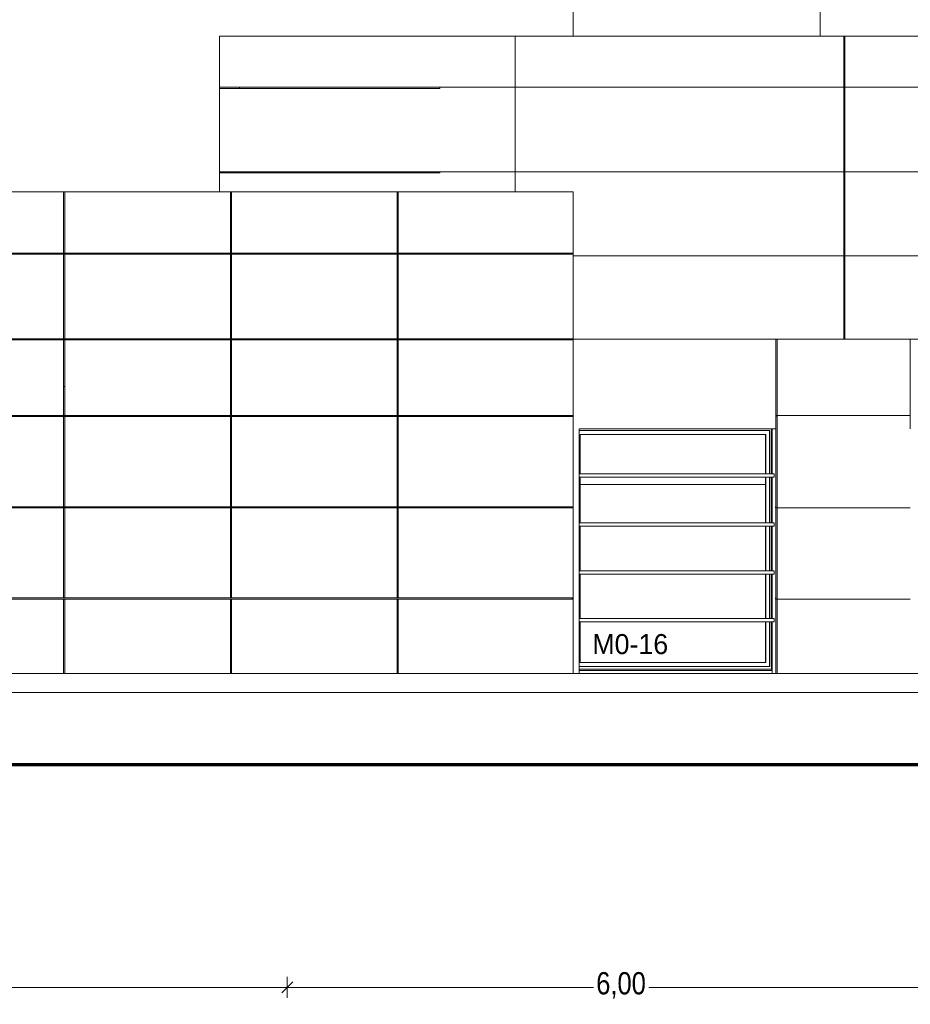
# Model space of a CAD drawing. Header units: millimetres. Extents: x 52659 to 1698020, y -10054 to 104697.
# Tile 28 of 223: x 147717 to 155721, y 3006 to 11855. Entities that reach past the tile are written whole.
import ezdxf

# ---------------------------------------------------------------- set-up
doc = ezdxf.new("R2010")
doc.units = ezdxf.units.MM
doc.header["$MEASUREMENT"] = 0
for name, color, linetype in [('00-00 nomenclature fenetres amphi 300', 7, 'Continuous'), ('01-01 Terrain 3D.Terrain', 7, 'Continuous'), ('02-06 Poutre.Construction', 7, 'Continuous'), ('05-02 Cotation 200ème 100ème.Cotations', 7, 'Continuous'), ('08-01 2D Dessin général.2D', 7, 'Continuous'), ('A-GLAZ-____-OTLN.Modèle IFC', 7, 'Continuous'), ('A-WALL-____-OTLN.Modèle IFC', 7, 'Continuous'), ('IFC Calque.Modèle IFC', 7, 'Continuous')]:
    doc.layers.add(name, color=color, linetype=linetype)
doc.styles.add('STYLE_GENERE_3', font='ARIALN.TTF')
doc.styles.add('STYLE_GENERE_5', font='txt')
doc.dimstyles.new('STYLE_GENERE__1', dxfattribs={"dimtxt": 200, "dimasz": 95, "dimexe": 0.18, "dimexo": 100, "dimgap": 0, "dimtad": 0, "dimlfac": 0.001, "dimzin": 0, "dimdsep": 46, "dimtxsty": 'STYLE_GENERE_3', "dimblk": 'ARROWHEAD_6', "dimblk1": 'ARROWHEAD_6', "dimblk2": 'ARROWHEAD_6', "dimcen": 0.09, "dimclrd": 7, "dimclre": 7, "dimclrt": 7, "dimazin": 0, "dimtfac": 1, "dimtdec": 4, "dimtmove": 2, "dimatfit": 3, "dimfxl": 1, "dimtolj": 1, "dimtzin": 0, "dimarcsym": 0})
doc.dimstyles.new('STYLE_GENERE__2', dxfattribs={"dimtxt": 200, "dimasz": 95, "dimexe": 0.18, "dimexo": 100, "dimgap": 0, "dimtad": 0, "dimlfac": 0.001, "dimzin": 0, "dimdsep": 46, "dimtxsty": 'STYLE_GENERE_3', "dimblk": 'ARROWHEAD_6', "dimblk1": 'ARROWHEAD_6', "dimblk2": 'ARROWHEAD_6', "dimcen": 0.09, "dimclrd": 7, "dimclre": 7, "dimclrt": 7, "dimazin": 0, "dimtfac": 1, "dimtdec": 4, "dimtmove": 0, "dimatfit": 3, "dimfxl": 1, "dimtolj": 1, "dimtzin": 0, "dimarcsym": 0})
doc.dimstyles.new('STYLE_GENERE__3', dxfattribs={"dimtxt": 200, "dimasz": 95, "dimexe": 0.18, "dimexo": 0.0625, "dimgap": 0, "dimtad": 0, "dimtih": 1, "dimtoh": 1, "dimlfac": 0.001, "dimzin": 0, "dimdsep": 46, "dimtxsty": 'STYLE_GENERE_3', "dimblk": 'ARROWHEAD_6', "dimblk1": 'ARROWHEAD_6', "dimblk2": 'ARROWHEAD_6', "dimcen": 0.09, "dimclrd": 7, "dimclre": 7, "dimclrt": 7, "dimazin": 0, "dimtfac": 1, "dimtdec": 4, "dimtmove": 0, "dimatfit": 3, "dimfxl": 1, "dimtolj": 1, "dimtzin": 0, "dimarcsym": 0})

# ---------------------------------------------------------------- blocks, each defined once
blk = doc.blocks.new('Élément de coupe_31_1', base_point=(131932.7, 5158.1))
at = {"layer": 'A-WALL-____-OTLN.Modèle IFC', "color": 7, "linetype": 'Continuous', "lineweight": 18}
for p, q in [((147995.3, 5978.1), (147584.2, 5978.1)), ((148406.5, 5978.1), (147995.3, 5978.1)), ((148817.7, 5978.1), (148406.5, 5978.1)), ((149228.8, 5978.1), (148817.7, 5978.1)), ((149640, 5978.1), (149228.8, 5978.1)), ((150051.2, 5978.1), (149640, 5978.1)), ((150462.3, 5978.1), (150051.2, 5978.1)), ((150873.5, 5978.1), (150462.3, 5978.1)), ((151284.6, 5978.1), (150873.5, 5978.1)), ((151695.8, 5978.1), (151284.6, 5978.1)), ((152107, 5978.1), (151695.8, 5978.1)), ((152750.8, 5978.1), (152107, 5978.1)), ((153394.6, 5978.1), (152750.8, 5978.1)), ((154038.5, 5978.1), (153394.6, 5978.1)), ((154682.3, 5978.1), (154038.5, 5978.1)), ((155326.2, 5978.1), (154682.3, 5978.1)), ((155970, 5978.1), (155326.2, 5978.1)), ((147600.1, 5808.1), (148243.9, 5808.1)), ((148243.9, 5808.1), (148887.8, 5808.1)), ((148887.8, 5808.1), (149531.6, 5808.1)), ((149531.6, 5808.1), (150175.4, 5808.1)), ((150175.4, 5808.1), (150497.4, 5808.1)), ((150497.4, 5808.1), (150819.3, 5808.1)), ((150819.3, 5808.1), (151463.1, 5808.1)), ((151463.1, 5808.1), (151785, 5808.1)), ((151785, 5808.1), (152107, 5808.1)), ((152107, 5808.1), (152750.8, 5808.1)), ((152750.8, 5808.1), (153394.6, 5808.1)), ((153394.6, 5808.1), (154038.5, 5808.1)), ((154038.5, 5808.1), (154682.3, 5808.1)), ((154682.3, 5808.1), (155326.2, 5808.1)), ((155326.2, 5808.1), (155970, 5808.1))]:
    blk.add_line(p, q, dxfattribs=at)
blk = doc.blocks.new('Élément de coupe_32_1', base_point=(131932.7, 5158.1))
at = {"layer": 'A-WALL-____-OTLN.Modèle IFC', "color": 7, "linetype": 'Continuous', "lineweight": 9}
for p, q in [((152692.7, 8298.1), (152692.7, 8558.1)), ((146624.4, 8298.1), (148112.7, 8298.1)), ((148112.7, 8288.1), (146624.4, 8288.1)), ((148122.7, 8298.1), (149611, 8298.1)), ((149611, 8288.1), (148122.7, 8288.1)), ((149621, 8298.1), (151109.3, 8298.1)), ((151109.3, 8288.1), (149621, 8288.1)), ((151119.3, 8298.1), (152692.7, 8298.1)), ((152692.7, 8288.1), (151119.3, 8288.1)), ((152682.7, 8288.1), (152682.7, 8298.1)), ((152692.7, 8298.1), (152692.7, 8288.1)), ((152692.7, 7478.1), (152692.7, 8288.1)), ((146624.4, 7478.1), (148112.7, 7478.1)), ((148112.7, 7468.1), (146624.4, 7468.1)), ((148122.7, 7478.1), (149611, 7478.1)), ((149611, 7468.1), (148122.7, 7468.1)), ((149621, 7478.1), (151109.3, 7478.1)), ((151109.3, 7468.1), (149621, 7468.1)), ((151119.3, 7478.1), (152692.7, 7478.1)), ((152692.7, 7468.1), (151119.3, 7468.1)), ((152682.7, 7468.1), (152682.7, 7478.1)), ((152692.7, 7478.1), (152692.7, 7468.1)), ((152692.7, 6658.1), (152692.7, 7468.1)), ((146624.4, 6658.1), (148112.7, 6658.1)), ((148112.7, 6648.1), (146624.4, 6648.1)), ((148122.7, 6658.1), (149611, 6658.1)), ((149611, 6648.1), (148122.7, 6648.1)), ((149621, 6658.1), (151109.3, 6658.1)), ((151109.3, 6648.1), (149621, 6648.1)), ((151119.3, 6658.1), (152692.7, 6658.1)), ((152692.7, 6648.1), (151119.3, 6648.1)), ((152682.7, 6648.1), (152682.7, 6658.1)), ((152692.7, 6658.1), (152692.7, 6648.1)), ((152692.7, 5978.1), (152692.7, 6648.1))]:
    blk.add_line(p, q, dxfattribs=at)
blk = doc.blocks.new('Élément de coupe_35_1', base_point=(131932.7, 5158.1))
at = {"layer": 'IFC Calque.Modèle IFC', "color": 7, "linetype": 'Continuous', "lineweight": 5}
for p, q in [((148112.7, 8298.1), (148112.7, 8558.1)), ((148122.7, 8558.1), (148122.7, 8298.1)), ((148112.7, 7478.1), (148112.7, 8288.1)), ((148122.7, 8288.1), (148122.7, 7478.1)), ((148112.7, 6658.1), (148112.7, 7468.1)), ((148122.7, 7468.1), (148122.7, 6658.1)), ((148112.7, 5978.1), (148112.7, 6648.1)), ((148122.7, 6648.1), (148122.7, 5978.1))]:
    blk.add_line(p, q, dxfattribs=at)
at = {"layer": 'IFC Calque.Modèle IFC', "color": 7, "linetype": 'Continuous', "lineweight": 9}
for p, q in [((148122.7, 8298.1), (148112.7, 8298.1)), ((148112.7, 8288.1), (148122.7, 8288.1)), ((148122.7, 7478.1), (148112.7, 7478.1)), ((148112.7, 7468.1), (148122.7, 7468.1)), ((148122.7, 6658.1), (148112.7, 6658.1)), ((148112.7, 6648.1), (148122.7, 6648.1))]:
    blk.add_line(p, q, dxfattribs=at)
blk = doc.blocks.new('Élément de coupe_36_1', base_point=(131932.7, 5158.1))
at = {"layer": 'IFC Calque.Modèle IFC', "color": 7, "linetype": 'Continuous', "lineweight": 5}
for p, q in [((149611, 8298.1), (149611, 8558.1)), ((149621, 8558.1), (149621, 8298.1)), ((149611, 7478.1), (149611, 8288.1)), ((149621, 8288.1), (149621, 7478.1)), ((149611, 6658.1), (149611, 7468.1)), ((149621, 7468.1), (149621, 6658.1)), ((149611, 5978.1), (149611, 6648.1)), ((149621, 6648.1), (149621, 5978.1))]:
    blk.add_line(p, q, dxfattribs=at)
at = {"layer": 'IFC Calque.Modèle IFC', "color": 7, "linetype": 'Continuous', "lineweight": 9}
for p, q in [((149621, 8298.1), (149611, 8298.1)), ((149611, 8288.1), (149621, 8288.1)), ((149621, 7478.1), (149611, 7478.1)), ((149611, 7468.1), (149621, 7468.1)), ((149621, 6658.1), (149611, 6658.1)), ((149611, 6648.1), (149621, 6648.1))]:
    blk.add_line(p, q, dxfattribs=at)
blk = doc.blocks.new('Élément de coupe_37_1', base_point=(131932.7, 5158.1))
at = {"layer": 'IFC Calque.Modèle IFC', "color": 7, "linetype": 'Continuous', "lineweight": 5}
for p, q in [((151109.3, 8298.1), (151109.3, 8558.1)), ((151119.3, 8558.1), (151119.3, 8298.1)), ((151109.3, 7478.1), (151109.3, 8288.1)), ((151119.3, 8288.1), (151119.3, 7478.1)), ((151109.3, 6658.1), (151109.3, 7468.1)), ((151119.3, 7468.1), (151119.3, 6658.1)), ((151109.3, 5978.1), (151109.3, 6648.1)), ((151119.3, 6648.1), (151119.3, 5978.1))]:
    blk.add_line(p, q, dxfattribs=at)
at = {"layer": 'IFC Calque.Modèle IFC', "color": 7, "linetype": 'Continuous', "lineweight": 9}
for p, q in [((151119.3, 8298.1), (151109.3, 8298.1)), ((151109.3, 8288.1), (151119.3, 8288.1)), ((151119.3, 7478.1), (151109.3, 7478.1)), ((151109.3, 7468.1), (151119.3, 7468.1)), ((151119.3, 6658.1), (151109.3, 6658.1)), ((151109.3, 6648.1), (151119.3, 6648.1))]:
    blk.add_line(p, q, dxfattribs=at)
blk = doc.blocks.new('Élément de coupe_38_1', base_point=(131932.7, 5158.1))
at = {"layer": 'A-WALL-____-OTLN.Modèle IFC', "color": 7, "linetype": 'Continuous', "lineweight": 9}
for p, q in [((152746.7, 5978.1), (152746.7, 8178.1)), ((153069.3, 8178.1), (152746.7, 8178.1)), ((153402.9, 8178.1), (153069.3, 8178.1)), ((153734.7, 8178.1), (153402.9, 8178.1)), ((154064.6, 8178.1), (153734.7, 8178.1)), ((154392.1, 8178.1), (154064.6, 8178.1)), ((154392.1, 8178.1), (154513.1, 8178.1)), ((154478.6, 7773.1), (154478.6, 8178.1)), ((154513.1, 8178.1), (154513.1, 5978.1)), ((154478.6, 7333.1), (154478.6, 7743.1)), ((154511.2, 7478.1), (154511.2, 7468.1)), ((154513.1, 7478.1), (154511.2, 7478.1)), ((154513.1, 7468.1), (154511.2, 7468.1)), ((154513.1, 7478.1), (154513.1, 7468.1)), ((154478.6, 6903.1), (154478.6, 7303.1)), ((154478.6, 6473.1), (154478.6, 6873.1)), ((154511.2, 6658.1), (154511.2, 6648.1)), ((154513.1, 6658.1), (154511.2, 6658.1)), ((154513.1, 6648.1), (154511.2, 6648.1)), ((154513.1, 6658.1), (154513.1, 6648.1)), ((154478.6, 6009.4), (154478.6, 6443.1))]:
    blk.add_line(p, q, dxfattribs=at)
blk = doc.blocks.new('Élément de coupe_41_1', base_point=(131932.7, 5158.1))
at = {"layer": 'IFC Calque.Modèle IFC', "color": 7, "linetype": 'Continuous', "lineweight": 5}
for p, q in [((154514.1, 7478.1), (154514.1, 8983.1)), ((154523.7, 5978.1), (154523.7, 8983.1)), ((154514.1, 5978.1), (154514.1, 7468.1))]:
    blk.add_line(p, q, dxfattribs=at)
at = {"layer": 'IFC Calque.Modèle IFC', "color": 7, "linetype": 'Continuous', "lineweight": 9}
for p, q in [((154518.9, 8288.1), (154518.9, 8298.1)), ((154519, 8298.1), (154518.9, 8288.1)), ((154523.7, 8288.1), (154523.7, 8298.1)), ((154514.1, 7478.1), (154514.1, 7468.1)), ((154523.7, 7468.1), (154523.7, 7478.1)), ((154514.1, 6658.1), (154514.1, 6648.1)), ((154523.7, 6648.1), (154523.7, 6658.1))]:
    blk.add_line(p, q, dxfattribs=at)
blk = doc.blocks.new('Élément de coupe_46_1', base_point=(131932.7, 5158.1))
at = {"layer": 'A-GLAZ-____-OTLN.Modèle IFC', "color": 7, "linetype": 'Continuous', "lineweight": 18}
for p, q in [((152746.7, 8163.1), (154458.1, 8163.1)), ((154456.2, 8163.1), (154456.2, 7773.1)), ((154458.1, 8163.1), (154458.1, 7773.1)), ((154472.8, 8178.1), (154472.8, 7773.1)), ((152753.4, 7773.1), (152753.4, 8128.1)), ((152753.4, 8128.1), (154421.9, 8128.1)), ((154420.1, 7773.1), (154420.1, 8128.1)), ((154421.9, 8128.1), (154421.9, 7773.1)), ((152753.4, 7333.1), (152753.4, 7743.1)), ((154420.1, 7678.1), (154420.1, 7743.1)), ((154421.9, 7743.1), (154421.9, 7333.1)), ((154456.2, 7743.1), (154456.2, 7333.1)), ((154458.1, 7743.1), (154458.1, 7333.1)), ((154472.8, 7743.1), (154472.8, 7333.1)), ((152753.4, 7678.1), (154420.1, 7678.1)), ((154420.1, 7333.1), (154420.1, 7678.1)), ((152753.4, 6903.1), (152753.4, 7303.1)), ((154420.1, 6903.1), (154420.1, 7303.1)), ((154421.9, 7303.1), (154421.9, 6903.1)), ((154456.2, 7303.1), (154456.2, 6903.1)), ((154458.1, 7303.1), (154458.1, 6903.1)), ((154472.8, 7303.1), (154472.8, 6903.1)), ((152753.4, 6473.1), (152753.4, 6873.1)), ((154420.1, 6473.1), (154420.1, 6873.1)), ((154421.9, 6873.1), (154421.9, 6473.1)), ((154456.2, 6873.1), (154456.2, 6473.1)), ((154458.1, 6873.1), (154458.1, 6473.1)), ((154472.8, 6873.1), (154472.8, 6473.1)), ((152753.4, 6078.1), (152753.4, 6443.1)), ((154420.1, 6078.1), (154420.1, 6443.1)), ((154421.9, 6443.1), (154421.9, 6078.1)), ((154456.2, 6443.1), (154456.2, 6043.1)), ((154458.1, 6443.1), (154458.1, 6043.1)), ((154472.8, 6443.1), (154472.8, 6017.4)), ((154458.1, 6043.1), (152746.7, 6043.1)), ((152746.7, 6017.4), (154472.8, 6017.4)), ((154421.9, 6078.1), (152753.4, 6078.1)), ((154472.8, 6017.4), (154480.5, 6006.7)), ((152746.7, 6006.7), (154480.5, 6006.7)), ((154480.5, 6006.7), (154480.5, 5978.1))]:
    blk.add_line(p, q, dxfattribs=at)
blk = doc.blocks.new('Élément de coupe_62_1', base_point=(131932.7, 5158.1))
at = {"layer": 'A-WALL-____-OTLN.Modèle IFC', "color": 7, "linetype": 'Continuous', "lineweight": 9}
for p, q in [((146624.4, 10308.1), (148112.7, 10308.1)), ((148122.7, 10308.1), (149611, 10308.1)), ((149621, 10308.1), (151109.3, 10308.1)), ((151119.3, 10308.1), (152692.7, 10308.1)), ((152692.7, 9758.1), (152692.7, 10308.1)), ((146624.4, 9758.1), (148112.7, 9758.1)), ((148112.7, 9748.1), (146624.4, 9748.1)), ((148122.7, 9758.1), (149611, 9758.1)), ((149611, 9748.1), (148122.7, 9748.1)), ((149621, 9758.1), (151109.3, 9758.1)), ((151109.3, 9748.1), (149621, 9748.1)), ((151119.3, 9758.1), (152692.7, 9758.1)), ((152692.7, 9748.1), (151119.3, 9748.1)), ((152682.7, 9748.1), (152682.7, 9758.1)), ((152692.7, 9758.1), (152692.7, 9748.1)), ((152692.7, 8988.1), (152692.7, 9748.1)), ((146624.4, 8988.1), (148112.7, 8988.1)), ((148112.7, 8978.1), (146624.4, 8978.1)), ((148122.7, 8988.1), (149611, 8988.1)), ((149611, 8978.1), (148122.7, 8978.1)), ((149621, 8988.1), (151109.3, 8988.1)), ((151109.3, 8978.1), (149621, 8978.1)), ((151119.3, 8988.1), (152692.7, 8988.1)), ((152692.7, 8978.1), (151119.3, 8978.1)), ((152682.7, 8978.1), (152682.7, 8988.1)), ((152692.7, 8988.1), (152692.7, 8978.1)), ((152692.7, 8558.1), (152692.7, 8978.1))]:
    blk.add_line(p, q, dxfattribs=at)
blk = doc.blocks.new('Élément de coupe_63_1', base_point=(131932.7, 5158.1))
at = {"layer": 'IFC Calque.Modèle IFC', "color": 7, "linetype": 'Continuous', "lineweight": 5}
for p, q in [((148112.7, 9758.1), (148112.7, 10308.1)), ((148112.7, 10308.1), (148122.7, 10308.1)), ((148122.7, 10308.1), (148122.7, 9758.1)), ((148112.7, 8988.1), (148112.7, 9748.1)), ((148122.7, 9748.1), (148122.7, 8988.1)), ((148112.7, 8558.1), (148112.7, 8978.1)), ((148122.7, 8978.1), (148122.7, 8558.1)), ((148122.7, 8558.1), (148112.7, 8558.1))]:
    blk.add_line(p, q, dxfattribs=at)
at = {"layer": 'IFC Calque.Modèle IFC', "color": 7, "linetype": 'Continuous', "lineweight": 9}
for p, q in [((148122.7, 9758.1), (148112.7, 9758.1)), ((148112.7, 9748.1), (148122.7, 9748.1)), ((148122.7, 8988.1), (148112.7, 8988.1)), ((148112.7, 8978.1), (148122.7, 8978.1))]:
    blk.add_line(p, q, dxfattribs=at)
blk = doc.blocks.new('Élément de coupe_66_1', base_point=(131932.7, 5158.1))
at = {"layer": 'IFC Calque.Modèle IFC', "color": 7, "linetype": 'Continuous', "lineweight": 5}
for p, q in [((149611, 9758.1), (149611, 10308.1)), ((149611, 10308.1), (149621, 10308.1)), ((149621, 10308.1), (149621, 9758.1)), ((149611, 8988.1), (149611, 9748.1)), ((149621, 9748.1), (149621, 8988.1)), ((149611, 8558.1), (149611, 8978.1)), ((149621, 8978.1), (149621, 8558.1)), ((149621, 8558.1), (149611, 8558.1))]:
    blk.add_line(p, q, dxfattribs=at)
at = {"layer": 'IFC Calque.Modèle IFC', "color": 7, "linetype": 'Continuous', "lineweight": 9}
for p, q in [((149621, 9758.1), (149611, 9758.1)), ((149611, 9748.1), (149621, 9748.1)), ((149621, 8988.1), (149611, 8988.1)), ((149611, 8978.1), (149621, 8978.1))]:
    blk.add_line(p, q, dxfattribs=at)
blk = doc.blocks.new('Élément de coupe_67_1', base_point=(131932.7, 5158.1))
at = {"layer": 'IFC Calque.Modèle IFC', "color": 7, "linetype": 'Continuous', "lineweight": 5}
for p, q in [((151109.3, 9758.1), (151109.3, 10308.1)), ((151109.3, 10308.1), (151119.3, 10308.1)), ((151119.3, 10308.1), (151119.3, 9758.1)), ((151109.3, 8988.1), (151109.3, 9748.1)), ((151119.3, 9748.1), (151119.3, 8988.1)), ((151109.3, 8558.1), (151109.3, 8978.1)), ((151119.3, 8978.1), (151119.3, 8558.1)), ((151119.3, 8558.1), (151109.3, 8558.1))]:
    blk.add_line(p, q, dxfattribs=at)
at = {"layer": 'IFC Calque.Modèle IFC', "color": 7, "linetype": 'Continuous', "lineweight": 9}
for p, q in [((151119.3, 9758.1), (151109.3, 9758.1)), ((151109.3, 9748.1), (151119.3, 9748.1)), ((151119.3, 8988.1), (151109.3, 8988.1)), ((151109.3, 8978.1), (151119.3, 8978.1))]:
    blk.add_line(p, q, dxfattribs=at)
blk = doc.blocks.new('Élément de coupe_68_1', base_point=(131932.7, 5158.1))
at = {"layer": 'A-WALL-____-OTLN.Modèle IFC', "color": 7, "linetype": 'Continuous', "lineweight": 9}
for p, q in [((151492.7, 11708.1), (151661.8, 11708.1)), ((151661.8, 11708.1), (152000, 11708.1)), ((152000, 11708.1), (152337.8, 11708.1)), ((152337.8, 11708.1), (152674.7, 11708.1)), ((152674.7, 11708.1), (153010.6, 11708.1)), ((153010.6, 11708.1), (153345.1, 11708.1)), ((153345.1, 11708.1), (153677.9, 11708.1)), ((153677.9, 11708.1), (154008.7, 11708.1)), ((154008.7, 11708.1), (154337.3, 11708.1)), ((154337.3, 11708.1), (154663.2, 11708.1)), ((154663.2, 11708.1), (154986.2, 11708.1)), ((154986.2, 11708.1), (155306.1, 11708.1)), ((155306.1, 11708.1), (155622.4, 11708.1)), ((155622.4, 11708.1), (155935, 11708.1)), ((151492.7, 11248.1), (151492.7, 11238.1)), ((151492.7, 10488.1), (151492.7, 10478.1)), ((152692.7, 8983.1), (153010.6, 8983.1)), ((153010.6, 8983.1), (153345.1, 8983.1)), ((153345.1, 8983.1), (153677.9, 8983.1)), ((153677.9, 8983.1), (154008.7, 8983.1)), ((154008.7, 8983.1), (154337.3, 8983.1)), ((154337.3, 8983.1), (154663.2, 8983.1)), ((154663.2, 8983.1), (154986.2, 8983.1)), ((154986.2, 8983.1), (155306.1, 8983.1)), ((155306.1, 8983.1), (155622.4, 8983.1)), ((155622.4, 8983.1), (155935, 8983.1))]:
    blk.add_line(p, q, dxfattribs=at)
blk = doc.blocks.new('Élément de coupe_69_1', base_point=(131932.7, 5158.1))
at = {"layer": 'IFC Calque.Modèle IFC', "color": 7, "linetype": 'Continuous', "lineweight": 5}
for p, q in [((155124.9, 8983.1), (155124.9, 11708.1)), ((155134.3, 11708.1), (155124.9, 11708.1)), ((155134.3, 8983.1), (155134.3, 11708.1)), ((155124.9, 8983.1), (155134.3, 8983.1))]:
    blk.add_line(p, q, dxfattribs=at)
at = {"layer": 'IFC Calque.Modèle IFC', "color": 7, "linetype": 'Continuous', "lineweight": 9}
for p, q in [((155124.8, 11238.1), (155124.8, 11248.1)), ((155134.3, 11238.1), (155134.3, 11248.1)), ((155124.8, 10488.1), (155124.8, 10478.1)), ((155134.3, 10478.1), (155134.3, 10488.1)), ((155124.8, 9758.1), (155124.8, 9748.1)), ((155134.3, 9748.1), (155134.3, 9758.1))]:
    blk.add_line(p, q, dxfattribs=at)
blk = doc.blocks.new('Élément de coupe_72_1', base_point=(131932.7, 5158.1))
at = {"layer": 'IFC Calque.Modèle IFC', "color": 7, "linetype": 'Continuous', "lineweight": 5}
blk.add_line((149692.7, 11248.1), (149692.7, 11238.1), dxfattribs=at)
blk = doc.blocks.new('Élément de coupe_73_1', base_point=(131932.7, 5158.1))
at = {"layer": 'IFC Calque.Modèle IFC', "color": 7, "linetype": 'Continuous', "lineweight": 5}
blk.add_line((149692.7, 10488.1), (149692.7, 10478.1), dxfattribs=at)
blk = doc.blocks.new('Élément de coupe_74_1', base_point=(131932.7, 5158.1))
at = {"layer": 'A-WALL-____-OTLN.Modèle IFC', "color": 7, "linetype": 'Continuous', "lineweight": 9}
for p, q in [((149512.7, 11708.1), (151492.7, 11708.1)), ((149512.7, 11708.1), (149512.7, 11248.1)), ((149512.7, 11238.1), (149512.7, 10488.1)), ((149512.7, 10478.1), (149512.7, 10308.1))]:
    blk.add_line(p, q, dxfattribs=at)
blk = doc.blocks.new('Élément de coupe_75_1', base_point=(131932.7, 5158.1))
at = {"layer": 'IFC Calque.Modèle IFC', "color": 7, "linetype": 'Continuous', "lineweight": 5}
for p, q in [((149512.7, 10488.1), (151492.7, 10488.1)), ((149512.7, 10478.1), (149512.7, 10488.1)), ((151492.7, 10478.1), (149512.7, 10478.1))]:
    blk.add_line(p, q, dxfattribs=at)
blk = doc.blocks.new('Élément de coupe_76_1', base_point=(131932.7, 5158.1))
at = {"layer": 'IFC Calque.Modèle IFC', "color": 7, "linetype": 'Continuous', "lineweight": 5}
for p, q in [((149512.7, 11248.1), (151492.7, 11248.1)), ((149512.7, 11238.1), (149512.7, 11248.1)), ((151492.7, 11238.1), (149512.7, 11238.1))]:
    blk.add_line(p, q, dxfattribs=at)
blk = doc.blocks.new('Élément de coupe_77_1', base_point=(131932.7, 5158.1))
at = {"layer": 'A-WALL-____-OTLN.Modèle IFC', "color": 7, "linetype": 'Continuous', "lineweight": 18}
blk.add_line((152692.7, 11708.1), (152692.7, 12208.1), dxfattribs=at)
blk = doc.blocks.new('Élément de coupe_169_1', base_point=(131932.7, 5158.1))
at = {"layer": '01-01 Terrain 3D.Terrain', "linetype": 'Continuous', "lineweight": 0, "true_color": 0xffffff}
blk.add_hatch(color=7, dxfattribs=at).paths.add_polyline_path([(155570.6, 5168.1), (155570.6, 5158.1), (156169.1, 5158.1), (156243.4, 5158.1), (156243.4, 5168.1), (156169.1, 5168.1)])
at = {"layer": '01-01 Terrain 3D.Terrain', "color": 7, "linetype": 'Continuous', "lineweight": 20}
blk.add_line((155570.6, 5168.1), (155570.6, 5158.1), dxfattribs=at)
at = {"layer": '01-01 Terrain 3D.Terrain', "color": 7, "linetype": 'Continuous', "lineweight": 20, "flags": 128}
blk.add_lwpolyline([(156243.4, 5168.1), (156169.1, 5168.1), (155570.6, 5168.1)], dxfattribs=at)
blk = doc.blocks.new('Élément de coupe_171_1', base_point=(131932.7, 5158.1))
at = {"layer": '01-01 Terrain 3D.Terrain', "linetype": 'Continuous', "lineweight": 0, "true_color": 0xffffff}
blk.add_hatch(color=7, dxfattribs=at).paths.add_polyline_path([(149431.2, 5168.1), (149431.2, 5158.1), (150078.2, 5158.1), (150078.2, 5168.1)])
at = {"layer": '01-01 Terrain 3D.Terrain', "color": 7, "linetype": 'Continuous', "lineweight": 20}
for p, q in [((149431.2, 5168.1), (149431.2, 5158.1)), ((150078.2, 5168.1), (149431.2, 5168.1)), ((150078.2, 5168.1), (150078.2, 5158.1))]:
    blk.add_line(p, q, dxfattribs=at)
at = {"layer": '01-01 Terrain 3D.Terrain', "color": 7, "linetype": 'Continuous', "lineweight": 9}
for p, q in [((150116.3, 5168.1), (150078.2, 5168.1)), ((150267.5, 5168.1), (150116.3, 5168.1)), ((150267.5, 5158.1), (150267.5, 5168.1))]:
    blk.add_line(p, q, dxfattribs=at)
blk = doc.blocks.new('Élément de coupe_174_1', base_point=(131932.7, 5158.1))
at = {"layer": '01-01 Terrain 3D.Terrain', "color": 7, "linetype": 'Continuous', "lineweight": 9}
for p, q in [((135023.7, 5168.1), (149431.2, 5168.1)), ((150267.5, 5168.1), (155570.6, 5168.1))]:
    blk.add_line(p, q, dxfattribs=at)
blk = doc.blocks.new('Élément de coupe_574_1', base_point=(131932.7, 5158.1))
at = {"layer": '02-06 Poutre.Construction', "color": 7, "linetype": 'Continuous', "lineweight": 9}
for p, q in [((154498.6, 7773.1), (152746.7, 7773.1)), ((154498.6, 7743.1), (152746.7, 7743.1)), ((154498.6, 7743.1), (154498.6, 7773.1))]:
    blk.add_line(p, q, dxfattribs=at)
blk = doc.blocks.new('Élément de coupe_575_1', base_point=(131932.7, 5158.1))
at = {"layer": '02-06 Poutre.Construction', "color": 7, "linetype": 'Continuous', "lineweight": 9}
for p, q in [((154498.6, 7333.1), (152746.7, 7333.1)), ((154498.6, 7303.1), (152746.7, 7303.1)), ((154498.6, 7303.1), (154498.6, 7333.1))]:
    blk.add_line(p, q, dxfattribs=at)
blk = doc.blocks.new('Élément de coupe_576_1', base_point=(131932.7, 5158.1))
at = {"layer": '02-06 Poutre.Construction', "color": 7, "linetype": 'Continuous', "lineweight": 9}
for p, q in [((154498.6, 6903.1), (152746.7, 6903.1)), ((154498.6, 6873.1), (154498.6, 6903.1)), ((154498.6, 6873.1), (152746.7, 6873.1))]:
    blk.add_line(p, q, dxfattribs=at)
blk = doc.blocks.new('Élément de coupe_577_1', base_point=(131932.7, 5158.1))
at = {"layer": '02-06 Poutre.Construction', "color": 7, "linetype": 'Continuous', "lineweight": 9}
for p, q in [((154498.6, 6473.1), (152746.7, 6473.1)), ((154498.6, 6443.1), (154498.6, 6473.1)), ((154498.6, 6443.1), (152746.7, 6443.1))]:
    blk.add_line(p, q, dxfattribs=at)
blk = doc.blocks.new('*D759', base_point=(131932.7, 5158.1))
at = {"layer": '05-02 Cotation 200ème 100ème.Cotations', "color": 7, "linetype": 'Continuous', "lineweight": 13, "transparency": 16777216}
for p, q in [((135997.7, 6308.1), (135810.2, 6308.1)), ((135903.9, 6034.3), (135903.9, 6308.1)), ((135903.9, 5262.9), (135903.9, 5536.6)), ((135997.7, 5262.9), (135810.2, 5262.9)), ((135903.9, 5187.9), (135903.9, 5262.9))]:
    blk.add_line(p, q, dxfattribs=at)
at = {"layer": '05-02 Cotation 200ème 100ème.Cotations', "color": 7, "linetype": 'Continuous', "lineweight": 25, "transparency": 16777216}
for p, q in [((135853.9, 6358.1), (135953.9, 6258.1)), ((135853.9, 5312.9), (135953.9, 5212.9))]:
    blk.add_line(p, q, dxfattribs=at)
at = {"layer": '05-02 Cotation 200ème 100ème.Cotations', "color": 7, "lineweight": 9, "transparency": 16777216, "insert": (136003.9, 5561.5), "char_height": 200, "attachment_point": 7, "rotation": 90, "style": 'STYLE_GENERE_3'}
blk.add_mtext('\\A1;1,05', dxfattribs=at)
blk = doc.blocks.new('ARROWHEAD_6')
at = {"color": 0, "linetype": 'Continuous', "lineweight": 0}
for p, q in [((0, 0), (-1, 0)), ((-0.5, -0.5), (0.5, 0.5))]:
    blk.add_line(p, q, dxfattribs=at)
blk = doc.blocks.new('*D760', base_point=(131932.7, 5158.1))
at = {"layer": '05-02 Cotation 200ème 100ème.Cotations', "color": 7, "linetype": 'Continuous', "lineweight": 25, "transparency": 16777216}
for p, q in [((135853.9, 8708.1), (135953.9, 8608.1)), ((135853.9, 6358.1), (135953.9, 6258.1))]:
    blk.add_line(p, q, dxfattribs=at)
at = {"layer": '05-02 Cotation 200ème 100ème.Cotations', "color": 7, "linetype": 'Continuous', "lineweight": 13, "transparency": 16777216}
for p, q in [((135997.7, 8658.1), (135810.2, 8658.1)), ((135903.9, 7731.9), (135903.9, 8658.1)), ((135903.9, 6308.1), (135903.9, 7234.2)), ((135997.7, 6308.1), (135810.2, 6308.1))]:
    blk.add_line(p, q, dxfattribs=at)
at = {"layer": '05-02 Cotation 200ème 100ème.Cotations', "color": 7, "lineweight": 9, "transparency": 16777216, "insert": (136003.9, 7259.1), "char_height": 200, "attachment_point": 7, "rotation": 90, "style": 'STYLE_GENERE_3'}
blk.add_mtext('\\A1;2,35', dxfattribs=at)
blk = doc.blocks.new('*D761', base_point=(131932.7, 5158.1))
at = {"layer": '05-02 Cotation 200ème 100ème.Cotations', "color": 7, "linetype": 'Continuous', "lineweight": 25, "transparency": 16777216}
for p, q in [((135853.9, 9772.9), (135953.9, 9672.9)), ((135853.9, 8708.1), (135953.9, 8608.1))]:
    blk.add_line(p, q, dxfattribs=at)
at = {"layer": '05-02 Cotation 200ème 100ème.Cotations', "color": 7, "linetype": 'Continuous', "lineweight": 13, "transparency": 16777216}
for p, q in [((135997.7, 9722.9), (135810.2, 9722.9)), ((135903.9, 9439.3), (135903.9, 9722.9)), ((135903.9, 8658.1), (135903.9, 8941.6)), ((135997.7, 8658.1), (135810.2, 8658.1))]:
    blk.add_line(p, q, dxfattribs=at)
at = {"layer": '05-02 Cotation 200ème 100ème.Cotations', "color": 7, "lineweight": 9, "transparency": 16777216, "insert": (136003.9, 8966.5), "char_height": 200, "attachment_point": 7, "rotation": 90, "style": 'STYLE_GENERE_3'}
blk.add_mtext('\\A1;1,06', dxfattribs=at)
blk = doc.blocks.new('*D762', base_point=(131932.7, 5158.1))
at = {"layer": '05-02 Cotation 200ème 100ème.Cotations', "color": 7, "linetype": 'Continuous', "lineweight": 13, "transparency": 16777216}
for p, q in [((135997.7, 11008.1), (135810.2, 11008.1)), ((135903.9, 10614.3), (135903.9, 11008.1)), ((135903.9, 9722.9), (135903.9, 10116.6)), ((135997.7, 9722.9), (135810.2, 9722.9))]:
    blk.add_line(p, q, dxfattribs=at)
at = {"layer": '05-02 Cotation 200ème 100ème.Cotations', "color": 7, "linetype": 'Continuous', "lineweight": 25, "transparency": 16777216}
for p, q in [((135853.9, 11058.1), (135953.9, 10958.1)), ((135853.9, 9772.9), (135953.9, 9672.9))]:
    blk.add_line(p, q, dxfattribs=at)
at = {"layer": '05-02 Cotation 200ème 100ème.Cotations', "color": 7, "lineweight": 9, "transparency": 16777216, "char_height": 200, "attachment_point": 7, "rotation": 90, "style": 'STYLE_GENERE_3'}
for s, insert in [('\\A1;0,35', (135861, 10961.3)), ('\\A1;1,29', (136003.9, 10141.5))]:
    blk.add_mtext(s, dxfattribs=dict(at, insert=insert))
blk = doc.blocks.new('*D763', base_point=(131932.7, 5158.1))
at = {"layer": '05-02 Cotation 200ème 100ème.Cotations', "color": 7, "linetype": 'Continuous', "lineweight": 13, "transparency": 16777216}
for p, q in [((135997.7, 11362.6), (135810.2, 11362.6)), ((135903.9, 11008.1), (135903.9, 11362.6)), ((135997.7, 11008.1), (135810.2, 11008.1))]:
    blk.add_line(p, q, dxfattribs=at)
at = {"layer": '05-02 Cotation 200ème 100ème.Cotations', "color": 7, "linetype": 'Continuous', "lineweight": 25, "transparency": 16777216}
for p, q in [((135853.9, 11412.6), (135953.9, 11312.6)), ((135853.9, 11058.1), (135953.9, 10958.1))]:
    blk.add_line(p, q, dxfattribs=at)
blk = doc.blocks.new('*D764', base_point=(131932.7, 5158.1))
at = {"layer": '05-02 Cotation 200ème 100ème.Cotations', "color": 7, "linetype": 'Continuous', "lineweight": 25, "transparency": 16777216}
for p, q in [((135853.9, 14458.1), (135953.9, 14358.1)), ((135853.9, 11412.6), (135953.9, 11312.6))]:
    blk.add_line(p, q, dxfattribs=at)
at = {"layer": '05-02 Cotation 200ème 100ème.Cotations', "color": 7, "linetype": 'Continuous', "lineweight": 13, "transparency": 16777216}
for p, q in [((135997.7, 14408.1), (135810.2, 14408.1)), ((135903.9, 13134.2), (135903.9, 14408.1)), ((135903.9, 11362.6), (135903.9, 12636.5)), ((135997.7, 11362.6), (135810.2, 11362.6))]:
    blk.add_line(p, q, dxfattribs=at)
at = {"layer": '05-02 Cotation 200ème 100ème.Cotations', "color": 7, "lineweight": 9, "transparency": 16777216, "char_height": 200, "attachment_point": 7, "rotation": 90, "style": 'STYLE_GENERE_3'}
for s, insert in [('\\A1;0,40', (135861, 14381.8)), ('\\A1;3,05', (136003.9, 12661.3))]:
    blk.add_mtext(s, dxfattribs=dict(at, insert=insert))
blk = doc.blocks.new('*D773', base_point=(131932.7, 5158.1))
at = {"layer": '05-02 Cotation 200ème 100ème.Cotations', "color": 7, "linetype": 'Continuous', "lineweight": 25, "transparency": 16777216}
for p, q in [((144172.7, 3208.1), (144072.7, 3108.1)), ((150172.7, 3208.1), (150072.7, 3108.1))]:
    blk.add_line(p, q, dxfattribs=at)
at = {"layer": '05-02 Cotation 200ème 100ème.Cotations', "color": 7, "linetype": 'Continuous', "lineweight": 13, "transparency": 16777216}
for p, q in [((144122.7, 3064.3), (144122.7, 3251.8)), ((150122.7, 3064.3), (150122.7, 3251.8)), ((144122.7, 3158.1), (146873.8, 3158.1)), ((147371.5, 3158.1), (150122.7, 3158.1))]:
    blk.add_line(p, q, dxfattribs=at)
at = {"layer": '05-02 Cotation 200ème 100ème.Cotations', "color": 7, "lineweight": 9, "transparency": 16777216, "insert": (146898.7, 3058.1), "char_height": 200, "attachment_point": 7, "style": 'STYLE_GENERE_3'}
blk.add_mtext('\\A1;6,00', dxfattribs=at)
blk = doc.blocks.new('*D774', base_point=(131932.7, 5158.1))
at = {"layer": '05-02 Cotation 200ème 100ème.Cotations', "color": 7, "linetype": 'Continuous', "lineweight": 25, "transparency": 16777216}
for p, q in [((150172.7, 3208.1), (150072.7, 3108.1)), ((156172.7, 3208.1), (156072.7, 3108.1))]:
    blk.add_line(p, q, dxfattribs=at)
at = {"layer": '05-02 Cotation 200ème 100ème.Cotations', "color": 7, "linetype": 'Continuous', "lineweight": 13, "transparency": 16777216}
for p, q in [((150122.7, 3064.3), (150122.7, 3251.8)), ((156122.7, 3064.3), (156122.7, 3251.8)), ((150122.7, 3158.1), (152873.8, 3158.1)), ((153371.5, 3158.1), (156122.7, 3158.1))]:
    blk.add_line(p, q, dxfattribs=at)
at = {"layer": '05-02 Cotation 200ème 100ème.Cotations', "color": 7, "lineweight": 9, "transparency": 16777216, "insert": (152898.7, 3058.1), "char_height": 200, "attachment_point": 7, "style": 'STYLE_GENERE_3'}
blk.add_mtext('\\A1;6,00', dxfattribs=at)

msp = doc.modelspace()

# ---------------------------------------------------------------- linework, layer by layer
at = {"layer": '01-01 Terrain 3D.Terrain', "color": 18, "linetype": 'Continuous', "lineweight": 70, "true_color": 0x060402}
for p, q in [((149431.16, 5158.072), (120885.158, 5158.072)), ((150078.246, 5158.072), (149431.16, 5158.072)), ((155570.639, 5158.072), (150078.246, 5158.072))]:
    msp.add_line(p, q, dxfattribs=at)
at = {"layer": '01-01 Terrain 3D.Terrain', "color": 18, "linetype": 'Continuous', "lineweight": 70, "true_color": 0x060402, "flags": 128}
msp.add_lwpolyline([(156243.421, 5158.072), (156169.11, 5158.072), (155570.639, 5158.072)], dxfattribs=at)
at = {"layer": '08-01 2D Dessin général.2D', "color": 7, "linetype": 'Continuous', "lineweight": 9}
msp.add_line((154911.721, 11708.072), (154911.721, 12248.072), dxfattribs=at)
at = {"layer": '08-01 2D Dessin général.2D', "color": 7, "linetype": 'Continuous', "lineweight": 13}
for p, q in [((152168.907, 10308.072), (152168.907, 11708.072)), ((151492.668, 11248.072), (162692.668, 11248.072)), ((151492.668, 10488.072), (162692.668, 10488.072)), ((152692.668, 9733.072), (162692.668, 9733.072)), ((155721.331, 8178.072), (155721.331, 8983.072)), ((154511.364, 8298.072), (155721.331, 8298.072)), ((154511.364, 7468.072), (155721.331, 7468.072)), ((154511.364, 6648.072), (155721.331, 6648.072))]:
    msp.add_line(p, q, dxfattribs=at)

# ---------------------------------------------------------------- block references
at = {"layer": '01-01 Terrain 3D.Terrain', "lineweight": 0}
for name in ['Élément de coupe_174_1', 'Élément de coupe_171_1', 'Élément de coupe_169_1']:
    msp.add_blockref(name, (131932.668, 5158.072), dxfattribs=at)
at = {"layer": '02-06 Poutre.Construction', "lineweight": 0}
for name in ['Élément de coupe_574_1', 'Élément de coupe_575_1', 'Élément de coupe_576_1', 'Élément de coupe_577_1']:
    msp.add_blockref(name, (131932.668, 5158.072), dxfattribs=at)
at = {"layer": 'A-GLAZ-____-OTLN.Modèle IFC', "lineweight": 0}
msp.add_blockref('Élément de coupe_46_1', (131932.668, 5158.072), dxfattribs=at)
at = {"layer": 'A-WALL-____-OTLN.Modèle IFC', "lineweight": 0}
for name in ['Élément de coupe_77_1', 'Élément de coupe_74_1', 'Élément de coupe_68_1', 'Élément de coupe_62_1', 'Élément de coupe_38_1', 'Élément de coupe_32_1', 'Élément de coupe_31_1']:
    msp.add_blockref(name, (131932.668, 5158.072), dxfattribs=at)
at = {"layer": 'IFC Calque.Modèle IFC', "lineweight": 0}
for name in ['Élément de coupe_69_1', 'Élément de coupe_76_1', 'Élément de coupe_72_1', 'Élément de coupe_75_1', 'Élément de coupe_73_1', 'Élément de coupe_63_1', 'Élément de coupe_66_1', 'Élément de coupe_67_1', 'Élément de coupe_41_1', 'Élément de coupe_35_1', 'Élément de coupe_36_1', 'Élément de coupe_37_1']:
    msp.add_blockref(name, (131932.668, 5158.072), dxfattribs=at)

# ---------------------------------------------------------------- texts
at = {"layer": '00-00 nomenclature fenetres amphi 300', "color": 7, "linetype": 'Continuous', "lineweight": 9, "insert": (153204.641, 6242.295), "char_height": 180, "attachment_point": 5, "style": 'STYLE_GENERE_5'}
msp.add_mtext('\\A1;M0-16', dxfattribs=at)

# ---------------------------------------------------------------- dimensions: what is measured, and where the dimension line sits
at = {"layer": '05-02 Cotation 200ème 100ème.Cotations', "color": 7, "linetype": 'Continuous', "lineweight": 13}
for base, p1, p2, dimstyle, picture, middle in [((135903.901, 14408.072), (220897.887, 11362.595), (220602.668, 14408.072), 'STYLE_GENERE__2', '*D764', (135903.901, 12921.098)), ((135903.901, 11008.072), (221690.249, 9722.862), (220602.668, 11008.072), 'STYLE_GENERE__2', '*D762', (135903.901, 10401.231)), ((135903.901, 11362.595), (220602.668, 11008.072), (220897.887, 11362.595), 'STYLE_GENERE__1', '*D763', (135761.044, 11221.098)), ((135903.901, 9722.862), (136794.464, 8658.072), (221690.249, 9722.862), 'STYLE_GENERE__2', '*D761', (135903.901, 9226.231)), ((135903.901, 8658.072), (220602.668, 6308.064), (136794.464, 8658.072), 'STYLE_GENERE__2', '*D760', (135903.901, 7518.832)), ((135903.901, 6308.064), (221102.423, 5262.867), (220602.668, 6308.064), 'STYLE_GENERE__2', '*D759', (135903.901, 5821.23))]:
    dim = msp.add_linear_dim(base=base, p1=p1, p2=p2, angle=90, dimstyle=dimstyle, dxfattribs=at)
    dim.commit()
    dim.dimension.update_dxf_attribs({"geometry": picture, "text_midpoint": middle, "dimtype": 160, "text_rotation": 90})
for base, p1, p2, picture, middle in [((150122.668, 3158.072), (144122.668, 3158.072), (150122.668, 3158.072), '*D773', (147158.432, 3158.072)), ((156122.668, 3158.072), (150122.668, 3158.072), (156122.668, 3158.072), '*D774', (153158.432, 3158.072))]:
    dim = msp.add_linear_dim(base=base, p1=p1, p2=p2, dimstyle='STYLE_GENERE__3', dxfattribs=at)
    dim.commit()
    dim.dimension.update_dxf_attribs({"geometry": picture, "text_midpoint": middle, "dimtype": 160})

doc.saveas('drawing.dxf')
